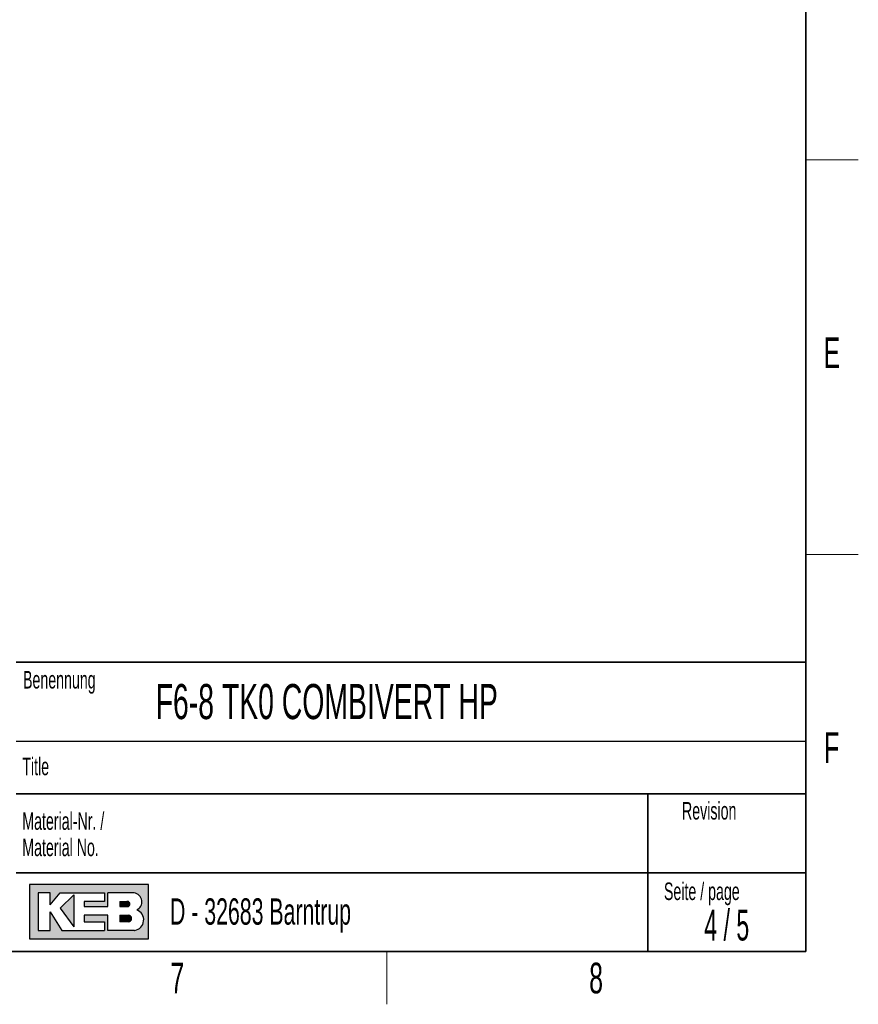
# Paper-space layout 'Blatt4' of a CAD drawing. Header units: millimetres. Extents: x 5 to 418, y 2 to 292.
# Tile 72 of 93: x 318 to 414, y 6 to 118. Entities that reach past the tile are written whole.
import ezdxf

# ---------------------------------------------------------------- set-up
doc = ezdxf.new("R2010")
doc.units = ezdxf.units.MM
doc.layers.add('SLD-0', color=7, linetype='Continuous')
doc.styles.add('SLDTEXTSTYLE1', font='TXT', dxfattribs={"width": 0.605})
doc.styles.add('SLDTEXTSTYLE2', font='TXT', dxfattribs={"width": 0.563})

psp = doc.layouts.new('Blatt4')

# ---------------------------------------------------------------- hatches: boundary and pattern name
at = {"linetype": 'Continuous'}
h = psp.add_hatch(color=7, dxfattribs=at)
h.paths.add_polyline_path([(319.519086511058, 13.45626988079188), (333.083981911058, 13.45626988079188), (333.083981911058, 19.65736492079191), (319.519086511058, 19.65736492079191)], flags=0)
edge = h.paths.add_edge_path(flags=0)
edge.add_arc((331.3188604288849, 15.61738520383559), 1.20464082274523, -81.72003226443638, 70.1709600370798, ccw=False)
edge.add_line((331.4923410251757, 14.42530131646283), (331.480008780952, 14.42519098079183))
edge.add_line((331.480008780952, 14.42519098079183), (328.4331606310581, 14.42519098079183))
edge.add_line((328.4331606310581, 14.42519098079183), (328.4331606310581, 16.16924896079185))
edge.add_line((328.4331606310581, 16.16924896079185), (325.7201815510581, 16.16924896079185))
edge.add_line((325.7201815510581, 16.16924896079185), (325.7201815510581, 15.39411208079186))
edge.add_line((325.7201815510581, 15.39411208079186), (328.0455921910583, 15.39411208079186))
edge.add_line((328.0455921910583, 15.39411208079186), (328.0455921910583, 14.42519098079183))
edge.add_line((328.0455921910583, 14.42519098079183), (323.2009866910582, 14.42519098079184))
edge.add_line((323.2009866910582, 14.42519098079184), (321.8444971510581, 16.55681740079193))
edge.add_line((321.8444971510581, 16.55681740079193), (321.8444971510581, 14.42519098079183))
edge.add_line((321.8444971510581, 14.42519098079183), (320.4880076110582, 14.42519098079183))
edge.add_line((320.4880076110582, 14.42519098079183), (320.4880076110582, 18.68844382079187))
edge.add_line((320.4880076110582, 18.68844382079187), (321.8444971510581, 18.68844382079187))
edge.add_line((321.8444971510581, 18.68844382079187), (321.8444971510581, 17.33195428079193))
edge.add_line((321.8444971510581, 17.33195428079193), (323.0072024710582, 18.68844382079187))
edge.add_line((323.0072024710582, 18.68844382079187), (328.0455921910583, 18.68844382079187))
edge.add_line((328.0455921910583, 18.68844382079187), (328.0455921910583, 17.71952272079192))
edge.add_line((328.0455921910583, 17.71952272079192), (325.7201815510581, 17.71952272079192))
edge.add_line((325.7201815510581, 17.71952272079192), (325.7201815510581, 17.13817006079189))
edge.add_line((325.7201815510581, 17.13817006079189), (328.4331606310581, 17.13817006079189))
edge.add_line((328.4331606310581, 17.13817006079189), (328.4331606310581, 18.68844382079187))
edge.add_line((328.4331606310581, 18.68844382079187), (331.4242487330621, 18.68844382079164))
edge.add_line((331.4242487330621, 18.68844382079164), (331.4256482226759, 18.68844382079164))
edge.add_line((331.4256482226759, 18.68844382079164), (331.4259454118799, 18.68845828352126))
edge.add_arc((331.2860949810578, 17.67430640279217), 1.023749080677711, -64.45894120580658, 82.14849338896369, ccw=False)
psp.add_hatch(color=7, dxfattribs=at).paths.add_polyline_path([(324.5574762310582, 14.81275942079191), (324.557476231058, 18.49465960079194), (323.0072024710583, 16.94438584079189)], flags=0)
h = psp.add_hatch(color=7, dxfattribs=at)
edge = h.paths.add_edge_path(flags=0)
edge.add_line((329.7896501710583, 17.13817006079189), (330.6013652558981, 17.13817006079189))
edge.add_arc((330.6568434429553, 17.42884639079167), 0.2959232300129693, 259.1945394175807, 460.8054605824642)
edge.add_line((330.6013652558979, 17.71952272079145), (329.7896501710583, 17.71952272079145))
edge.add_line((329.7896501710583, 17.71952272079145), (329.7896501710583, 17.13817006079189))
h = psp.add_hatch(color=7, dxfattribs=at)
edge = h.paths.add_edge_path(flags=0)
edge.add_line((329.7896501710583, 15.39411208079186), (330.7588584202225, 15.39411208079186))
edge.add_arc((330.7588584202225, 15.78168052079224), 0.3875684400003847, 270.0000000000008, 450.0000000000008)
edge.add_line((330.7588584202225, 16.16924896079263), (330.7386620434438, 16.16924896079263))
edge.add_line((330.7386620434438, 16.16924896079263), (329.7896501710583, 16.16924896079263))
edge.add_line((329.7896501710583, 16.16924896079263), (329.7896501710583, 15.39411208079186))

# ---------------------------------------------------------------- linework, layer by layer
at = {"layer": 'SLD-0', "lineweight": 35}
for p, q in [((408, 12), (408, 282.5)), ((318, 45), (408, 45)), ((408, 45), (408, 12)), ((408, 30), (318, 30)), ((390, 12), (390, 30)), ((318, 21), (390, 21)), ((390, 21), (408, 21)), ((26, 12), (408, 12)), ((408, 12), (318, 12))]:
    psp.add_line(p, q, dxfattribs=at)
at = {"layer": 'SLD-0', "lineweight": 18}
for p, q in [((408, 102.25), (414, 102.25)), ((408, 57.25), (414, 57.25)), ((360.25, 6), (360.25, 12))]:
    psp.add_line(p, q, dxfattribs=at)
at = {"layer": 'SLD-0'}
for p, q in [((318, 36), (408, 36)), ((331.4242487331, 18.6884438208), (331.4256482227, 18.6884438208)), ((331.4256482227, 18.6884438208), (331.4259454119, 18.6884582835)), ((331.480008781, 14.4251909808), (331.4923410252, 14.4253013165))]:
    psp.add_line(p, q, dxfattribs=at)
at = {"layer": 'SLD-0', "linetype": 'Continuous'}
for p, q in [((333.0839819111, 19.6573649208), (319.5190865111, 19.6573649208)), ((319.5190865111, 19.6573649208), (319.5190865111, 13.4562698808)), ((333.0839819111, 13.4562698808), (333.0839819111, 19.6573649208)), ((321.8444971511, 18.6884438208), (320.4880076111, 18.6884438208)), ((320.4880076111, 18.6884438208), (320.4880076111, 14.4251909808)), ((321.8444971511, 17.3319542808), (323.0072024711, 18.6884438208)), ((321.8444971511, 17.3319542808), (321.8444971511, 18.6884438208)), ((323.0072024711, 18.6884438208), (328.0455921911, 18.6884438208)), ((324.5574762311, 18.4946596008), (323.0072024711, 16.9443858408)), ((324.5574762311, 18.4946596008), (324.5574762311, 14.8127594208)), ((328.0455921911, 18.6884438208), (328.0455921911, 17.7195227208)), ((331.4242487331, 18.6884438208), (328.4331606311, 18.6884438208)), ((328.4331606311, 17.1381700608), (328.4331606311, 18.6884438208)), ((331.4242487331, 18.6884438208), (331.4256482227, 18.6884438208)), ((331.4256482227, 18.6884438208), (331.4259454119, 18.6884582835)), ((323.0072024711, 16.9443858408), (324.5574762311, 14.8127594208)), ((325.7201815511, 17.7195227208), (325.7201815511, 17.1381700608)), ((328.0455921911, 17.7195227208), (325.7201815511, 17.7195227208)), ((325.7201815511, 17.1381700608), (328.4331606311, 17.1381700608)), ((329.7896501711, 17.7195227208), (330.6013652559, 17.7195227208)), ((329.7896501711, 17.7195227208), (329.7896501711, 17.1381700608)), ((329.7896501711, 17.1381700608), (330.6013652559, 17.1381700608)), ((321.8444971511, 14.4251909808), (321.8444971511, 16.5568174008)), ((321.8444971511, 16.5568174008), (323.2009866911, 14.4251909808)), ((325.7201815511, 16.1692489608), (325.7201815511, 15.3941120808)), ((328.4331606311, 16.1692489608), (325.7201815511, 16.1692489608)), ((328.4331606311, 14.4251909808), (328.4331606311, 16.1692489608)), ((329.7896501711, 16.1692489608), (330.7588584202, 16.1692489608)), ((329.7896501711, 16.1692489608), (329.7896501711, 15.3941120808)), ((330.7386620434, 16.1692489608), (330.7588584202, 16.1692489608)), ((325.7201815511, 15.3941120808), (328.0455921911, 15.3941120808)), ((328.0455921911, 15.3941120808), (328.0455921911, 14.4251909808)), ((330.7588584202, 15.3941120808), (329.7896501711, 15.3941120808)), ((320.4880076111, 14.4251909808), (321.8444971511, 14.4251909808)), ((323.2009866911, 14.4251909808), (328.0455921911, 14.4251909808)), ((331.480008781, 14.4251909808), (328.4331606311, 14.4251909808)), ((331.480008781, 14.4251909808), (331.4923410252, 14.4253013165)), ((319.5190865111, 13.4562698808), (333.0839819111, 13.4562698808))]:
    psp.add_line(p, q, dxfattribs=at)
for centre, radius, start, end in [((331.2860949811, 17.6743064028), 1.023749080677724, 295.5410587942, 82.148493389), ((330.656843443, 17.4288463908), 0.2959232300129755, 259.1945394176, 100.8054605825), ((330.7588584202, 15.7816805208), 0.387568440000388, 270, 90), ((331.3188604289, 15.6173852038), 1.204640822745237, 278.2799677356, 70.1709600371)]:
    psp.add_arc(centre, radius, start, end, dxfattribs=at)

# ---------------------------------------------------------------- texts
at = {"layer": 'SLD-0'}
for s, insert, char_height, attachment_point, style in [('E', (410.9815679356, 82.0010772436), 3.5, 2, 'SLDTEXTSTYLE1'), ('Benennung', (318.7636716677, 43.9908879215), 2, 1, 'SLDTEXTSTYLE1'), ('F6-8 TK0 COMBIVERT HP', (333.8826865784, 42.5045192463), 4, 1, 'SLDTEXTSTYLE1'), ('F', (410.9536166, 37.0010772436), 3.5, 2, 'SLDTEXTSTYLE1'), ('Title', (318.6797653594, 34.1107265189), 2, 1, 'SLDTEXTSTYLE1'), ('Material-Nr. /', (318.6797653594, 27.8878268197), 2, 1, 'SLDTEXTSTYLE1'), ('Revision', (393.8965220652, 29.0591225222), 2, 1, 'SLDTEXTSTYLE1'), ('Material No.', (318.6797653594, 24.8878267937), 2, 1, 'SLDTEXTSTYLE1'), ('Seite / page', (391.8390568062, 19.8830679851), 2, 1, 'SLDTEXTSTYLE1'), ('D - 32683 Barntrup', (335.5202035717, 18.0786992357), 3, 1, 'SLDTEXTSTYLE1'), ('4 / 5', (398.9969990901, 16.7706515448), 3.5, 2, 'SLDTEXTSTYLE2'), ('7', (336.3527123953, 10.7429955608), 3.5, 2, 'SLDTEXTSTYLE1'), ('8', (384.1027123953, 10.7429955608), 3.5, 2, 'SLDTEXTSTYLE1')]:
    psp.add_mtext(s, dxfattribs=dict(at, insert=insert, char_height=char_height, attachment_point=attachment_point, style=style))

doc.saveas('drawing.dxf')
